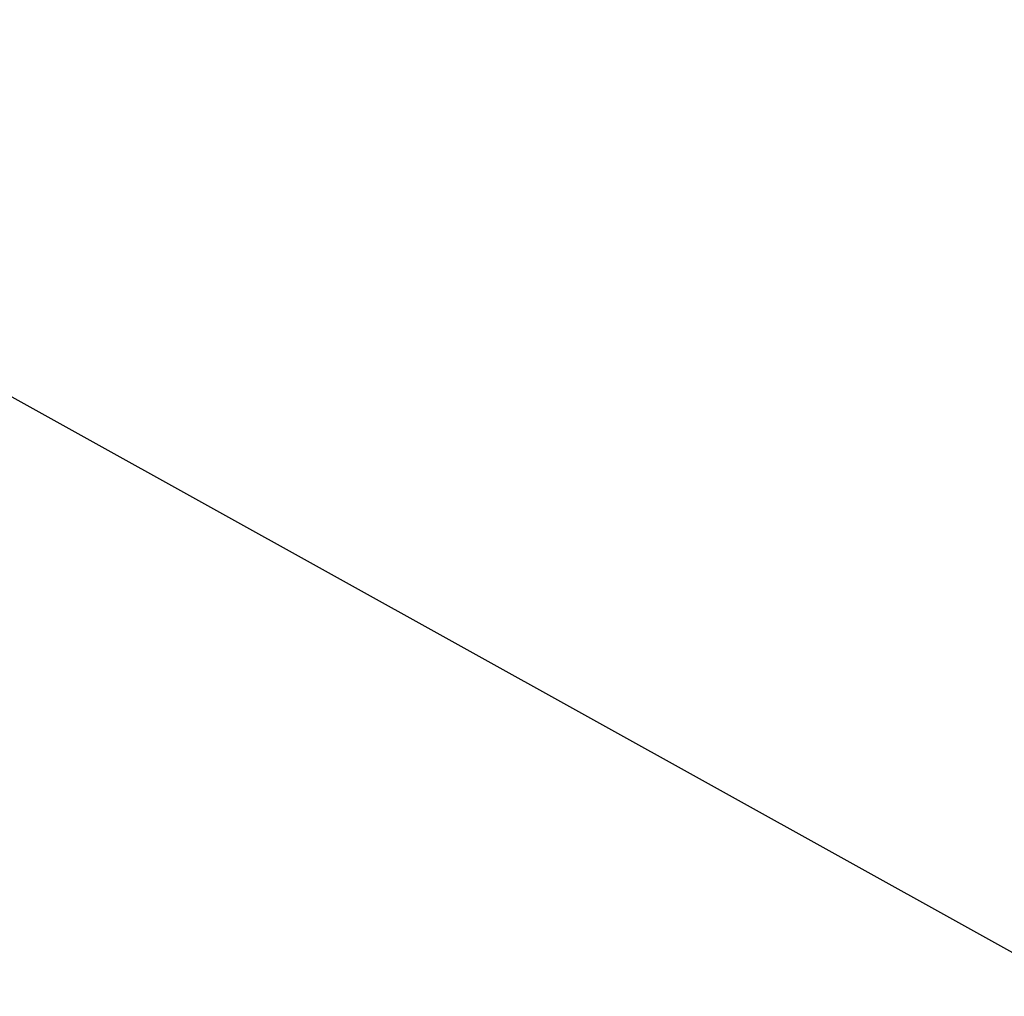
# Model space of a CAD drawing. Header units: millimetres. Extents: x 0.5 to 96.4, y -47.8 to 48.
# Tile 188 of 256: x 28.671 to 28.933, y -27.575 to -27.315. Entities that reach past the tile are written whole.
import ezdxf

# ---------------------------------------------------------------- set-up
doc = ezdxf.new("R2010")
doc.units = ezdxf.units.MM
doc.header["$LTSCALE"] = 25.4
doc.layers.get('0').update_dxf_attribs({"true_color": 0xff5454})

# ---------------------------------------------------------------- blocks, each defined once
blk = doc.blocks.new('WORKSHOP-A-6337.STL#1')
at = {"color": 250, "true_color": 0x262626}
mesh = blk.add_polyface(dxfattribs=at)
corners = [(29.16927, -26.56278, 160.55453), (27.80081, -26.44642, 154.99539), (28.58414, -27.36812, 155.06496), (28.38961, -25.63601, 160.51952)]
mesh.append_faces([[corners[k] for k in face] for face in [(0, 1, 2), (1, 0, 3)]], dxfattribs={"vtx0": -1, "color": 250})
mesh = blk.add_polyface(dxfattribs=at)
corners = [(29.12827, -27.67033, 155.04659), (27.61824, -28.69756, 149.73334), (28.16076, -29.00198, 149.7061), (28.58414, -27.36812, 155.06496)]
mesh.append_faces([[corners[k] for k in face] for face in [(0, 1, 2), (1, 0, 3)]], dxfattribs={"vtx0": -1, "color": 250})
blk = doc.blocks.new('Grupuj#1')
at = {"color": 0}
blk.add_blockref('WORKSHOP-A-6337.STL#1', (-0.50719, 47.84435, -17.19758), dxfattribs=at)

msp = doc.modelspace()

# ---------------------------------------------------------------- block references
at = {"color": 0}
msp.add_blockref('Grupuj#1', (0.50719, -47.84435, 17.19758), dxfattribs=at)

doc.saveas('drawing.dxf')
